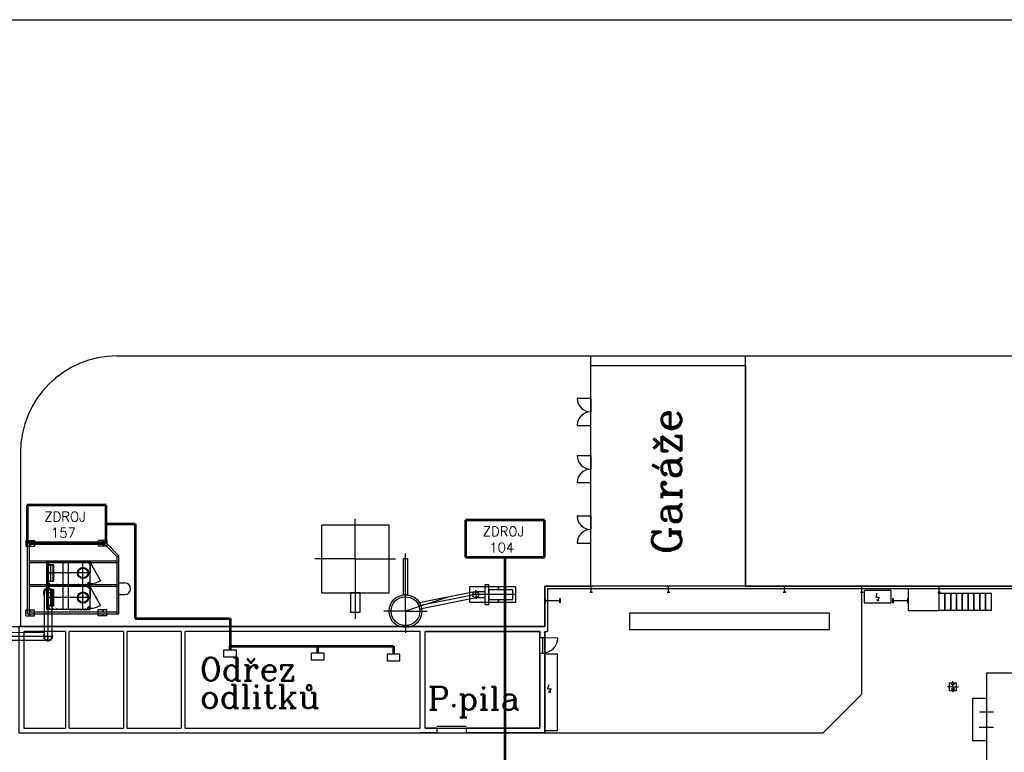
# Model space of a CAD drawing. Extents: x -1507204116 to 3732041488, y -170180604 to 62810664.
# Tile 46 of 54: x 88022 to 138955, y 32517 to 70407. Entities that reach past the tile are written whole.
import ezdxf

# ---------------------------------------------------------------- set-up
doc = ezdxf.new("R2010")
doc.units = 0
doc.header["$LTSCALE"] = 1000
doc.header["$MEASUREMENT"] = 0
for name, pattern in [('CSN_CERCHOVANA', [10.7, 5, -2.5, 0.7, -2.5]), ('GEN3', [6.25, 5, -1.25]), ('GEN7', [15, 10, -2.5, 0, -2.5]), ('GEN7A', [7.5, 5, -1.25, 0, -1.25])]:
    doc.linetypes.add(name, pattern=pattern)
doc.layers.get('0').update_dxf_attribs({"linetype": 'CONTINUOUS'})
for name, color, linetype in [('3', 6, 'GEN3'), ('7', 8, 'GEN7'), ('_-0', 7, 'CONTINUOUS'), ('_-7A', 4, 'GEN7A'), ('_ZAŘÍZENÍ', 7, 'CONTINUOUS'), ('Kota', 2, 'CONTINUOUS'), ('OSY', 6, 'CSN_CERCHOVANA'), ('SCALA', 140, 'CONTINUOUS'), ('T_POP_V', 6, 'CONTINUOUS'), ('TENKA', 7, 'CONTINUOUS'), ('TENKÁ', 5, 'CONTINUOUS')]:
    doc.layers.add(name, color=color, linetype=linetype)
doc.layers.add('KONSTRUKCE', color=3, linetype='CONTINUOUS', lineweight=35)
doc.styles.add('ROMANC', font='romanc')
doc.styles.get("Standard").update_dxf_attribs({"font": 'ROMANS.shx', "height": 10})

# ---------------------------------------------------------------- blocks, each defined once
blk = doc.blocks.new('GENDIN-1026-0EJH7R7-0305')
at = {"layer": '_-0'}
for p, q in [((0, 120), (55, 120)), ((0, 0), (0, 120)), ((55, 0), (0, 0)), ((7, 101.051246), (7, 18.948754)), ((50.858853, 112.868708), (15.282293, 110.022583)), ((15.282293, 9.977417), (50.858853, 7.131292)), ((55, 120), (55, 117.354377)), ((55, 2.645623), (55, 0))]:
    blk.add_line(p, q, dxfattribs=at)
for centre, radius, start, end in [((16, 101.051246), 9, 94.573921, 180), ((16, 18.948754), 9, 180, 265.426079), ((50.5, 117.354377), 4.5, 274.573913, 0), ((50.5, 2.645623), 4.5, 0, 85.426087)]:
    blk.add_arc(centre, radius, start, end, dxfattribs=at)
at = {"layer": '_-0', "flags": 9}
blk.add_attdef('POWER_DIM', (0, 0), '', height=3.5, dxfattribs=at)
blk = doc.blocks.new('sroub_M8_pudr')
blk.add_lwpolyline([(-6, 4), (-6, -4), (0, -8), (6, -4), (6, 4), (0, 8)], close=True)
blk.add_circle((0, 0), 6.5)
at = {"layer": '7'}
for p, q in [((-8, 0), (8, 0)), ((0, 8), (0, -8))]:
    blk.add_line(p, q, dxfattribs=at)

msp = doc.modelspace()

# ---------------------------------------------------------------- linework, layer by layer
at = {"color": 0, "lineweight": -2}
for p, q in [((89426, 39907), (89429, 42403)), ((89429, 42400), (89426, 42400)), ((89429, 42403), (91658, 42407)), ((89429, 42403), (89429, 42400)), ((89436, 42381), (89436, 42269)), ((89553, 42393), (89448, 42393)), ((89455, 42259), (89560, 42342)), ((89464, 42366), (89470, 42376)), ((89530, 42330), (89464, 42366)), ((89470, 42376), (89536, 42341)), ((89536, 42341), (89530, 42330)), ((89565, 42351), (89565, 42381)), ((90655, 42403), (90216, 42403)), ((90258, 42403), (90258, 41181)), ((90655, 42403), (91657, 42403)), ((91521, 42351), (91521, 42381)), ((91631, 42259), (91526, 42342)), ((91533, 42393), (91638, 42393)), ((91616, 42376), (91550, 42341)), ((91550, 42341), (91556, 42330)), ((91556, 42330), (91622, 42366)), ((91622, 42366), (91616, 42376)), ((91650, 42381), (91650, 42269)), ((91657, 42403), (91657, 42400)), ((91657, 42400), (91660, 42400)), ((91658, 42407), (91658, 42401)), ((91658, 42407), (91658, 39905)), ((91658, 42401), (91664, 42401)), ((91660, 42400), (91660, 41792)), ((89461, 42216), (89461, 41368)), ((89461, 42191), (89775, 42191)), ((89469, 42224), (89767, 42224)), ((89494, 42191), (89494, 41393)), ((89742, 42191), (89742, 41393)), ((89775, 42216), (89775, 41368)), ((91660, 41184), (91660, 41792)), ((89436, 41203), (89436, 41316)), ((89448, 41325), (89440, 41320)), ((89440, 41320), (89440, 41311)), ((89440, 41311), (89448, 41306)), ((89456, 41320), (89448, 41325)), ((89448, 41306), (89456, 41311)), ((89455, 41325), (89560, 41242)), ((89456, 41311), (89456, 41320)), ((89461, 41393), (89775, 41393)), ((89469, 41360), (89767, 41360)), ((91631, 41325), (91526, 41242)), ((91650, 41203), (91650, 41316)), ((89426, 39907), (89429, 41131)), ((89429, 41128), (89426, 41128)), ((89429, 41131), (89429, 41128)), ((89436, 41109), (89436, 40996)), ((89448, 41212), (89440, 41208)), ((89440, 41208), (89440, 41199)), ((89440, 41199), (89448, 41194)), ((89456, 41208), (89448, 41212)), ((89448, 41194), (89456, 41199)), ((89553, 41191), (89448, 41191)), ((89553, 41121), (89448, 41121)), ((89455, 40987), (89560, 41069)), ((89456, 41199), (89456, 41208)), ((89461, 40944), (89461, 40096)), ((89461, 40919), (89775, 40919)), ((89530, 41254), (89464, 41219)), ((89464, 41219), (89470, 41208)), ((89464, 41093), (89470, 41104)), ((89530, 41057), (89464, 41093)), ((89469, 40952), (89767, 40952)), ((89470, 41208), (89536, 41244)), ((89470, 41104), (89536, 41068)), ((89494, 40919), (89494, 40121)), ((89536, 41244), (89530, 41254)), ((89536, 41068), (89530, 41057)), ((89553, 41212), (89545, 41208)), ((89545, 41208), (89545, 41199)), ((89545, 41199), (89553, 41194)), ((89561, 41208), (89553, 41212)), ((89553, 41194), (89561, 41199)), ((89561, 41199), (89561, 41208)), ((89565, 41233), (89565, 41203)), ((89565, 41079), (89565, 41109)), ((89742, 40919), (89742, 40121)), ((89775, 40944), (89775, 40096)), ((90655, 41181), (90216, 41181)), ((90655, 41131), (90216, 41131)), ((90258, 41131), (90258, 39927)), ((90655, 41181), (91657, 41181)), ((90655, 41131), (91657, 41131)), ((91521, 41233), (91521, 41203)), ((91521, 41079), (91521, 41109)), ((91631, 40987), (91526, 41069)), ((91533, 41191), (91638, 41191)), ((91533, 41121), (91638, 41121)), ((91550, 41244), (91556, 41254)), ((91616, 41208), (91550, 41244)), ((91616, 41104), (91550, 41068)), ((91550, 41068), (91556, 41057)), ((91556, 41254), (91622, 41219)), ((91556, 41057), (91622, 41093)), ((91622, 41219), (91616, 41208)), ((91622, 41093), (91616, 41104)), ((91650, 41109), (91650, 40996)), ((91657, 41181), (91657, 41184)), ((91657, 41184), (91660, 41184)), ((91657, 41131), (91657, 41128)), ((91657, 41128), (91660, 41128)), ((91658, 41177), (91658, 41183)), ((91658, 41183), (91664, 41183)), ((91658, 41135), (91658, 41129)), ((91658, 41129), (91664, 41129)), ((91660, 41128), (91660, 40520)), ((91660, 39912), (91660, 40520)), ((91658, 39905), (89426, 39907)), ((89436, 39931), (89436, 40043)), ((89448, 40052), (89440, 40048)), ((89440, 40048), (89440, 40038)), ((89440, 40038), (89448, 40034)), ((89448, 39940), (89440, 39935)), ((89440, 39935), (89440, 39926)), ((89440, 39926), (89448, 39921)), ((89456, 40048), (89448, 40052)), ((89448, 40034), (89456, 40038)), ((89456, 39935), (89448, 39940)), ((89448, 39921), (89456, 39926)), ((89553, 39919), (89448, 39919)), ((89455, 40052), (89560, 39970)), ((89456, 40038), (89456, 40048)), ((89456, 39926), (89456, 39935)), ((89461, 40121), (89775, 40121)), ((89530, 39982), (89464, 39946)), ((89464, 39946), (89470, 39935)), ((89469, 40088), (89767, 40088)), ((89470, 39935), (89536, 39971)), ((89536, 39971), (89530, 39982)), ((89553, 39940), (89545, 39935)), ((89545, 39935), (89545, 39926)), ((89545, 39926), (89553, 39921)), ((89561, 39935), (89553, 39940)), ((89553, 39921), (89561, 39926)), ((89561, 39926), (89561, 39935)), ((89565, 39960), (89565, 39931)), ((90655, 39909), (90216, 39909)), ((90655, 39909), (91657, 39909)), ((91521, 39960), (91521, 39931)), ((91631, 40052), (91526, 39970)), ((91533, 39919), (91638, 39919)), ((91550, 39971), (91556, 39982)), ((91616, 39935), (91550, 39971)), ((91556, 39982), (91622, 39946)), ((91622, 39946), (91616, 39935)), ((91650, 39931), (91650, 40043)), ((91657, 39912), (91660, 39912)), ((91657, 39909), (91657, 39912)), ((91658, 39911), (91664, 39911)), ((91658, 39905), (91658, 39911))]:
    msp.add_line(p, q, dxfattribs=at)
for points in [[(90570, 42403), (89429, 42403), (89429, 42400), (89426, 42400), (89426, 41792)], [(90570, 42403), (91657, 42403), (91657, 42400), (91660, 42400), (91660, 41792)], [(90655, 42403), (91657, 42403), (91657, 42400), (91660, 42400), (91660, 41792)], [(90570, 41181), (89429, 41181), (89429, 41184), (89426, 41184), (89426, 41792)], [(90570, 41181), (91657, 41181), (91657, 41184), (91660, 41184), (91660, 41792)], [(90655, 41181), (91657, 41181), (91657, 41184), (91660, 41184), (91660, 41792)], [(90570, 41131), (89429, 41131), (89429, 41128), (89426, 41128), (89426, 40520)], [(90570, 41131), (91657, 41131), (91657, 41128), (91660, 41128), (91660, 40520)], [(90655, 41131), (91657, 41131), (91657, 41128), (91660, 41128), (91660, 40520)], [(90570, 39909), (89429, 39909), (89429, 39912), (89426, 39912), (89426, 40520)], [(90570, 39909), (91657, 39909), (91657, 39912), (91660, 39912), (91660, 40520)], [(90655, 39909), (91657, 39909), (91657, 39912), (91660, 39912), (91660, 40520)]]:
    msp.add_lwpolyline(points, dxfattribs=at)
for points in [[(89456, 42386), (89456, 42377), (89448, 42372), (89440, 42377), (89440, 42386), (89448, 42390)], [(89456, 42273), (89456, 42264), (89448, 42259), (89440, 42264), (89440, 42273), (89448, 42278)], [(89561, 42386), (89561, 42377), (89553, 42372), (89545, 42377), (89545, 42386), (89553, 42390)], [(91525, 42386), (91525, 42377), (91533, 42372), (91541, 42377), (91541, 42386), (91533, 42390)], [(91630, 42386), (91630, 42377), (91638, 42372), (91646, 42377), (91646, 42386), (91638, 42390)], [(91630, 42273), (91630, 42264), (91638, 42259), (91646, 42264), (91646, 42273), (91638, 42278)], [(91630, 41311), (91630, 41320), (91638, 41325), (91646, 41320), (91646, 41311), (91638, 41306)], [(89456, 41113), (89456, 41104), (89448, 41099), (89440, 41104), (89440, 41113), (89448, 41118)], [(89456, 41001), (89456, 40991), (89448, 40987), (89440, 40991), (89440, 41001), (89448, 41005)], [(89561, 41113), (89561, 41104), (89553, 41099), (89545, 41104), (89545, 41113), (89553, 41118)], [(91525, 41199), (91525, 41208), (91533, 41212), (91541, 41208), (91541, 41199), (91533, 41194)], [(91525, 41113), (91525, 41104), (91533, 41099), (91541, 41104), (91541, 41113), (91533, 41118)], [(91630, 41199), (91630, 41208), (91638, 41212), (91646, 41208), (91646, 41199), (91638, 41194)], [(91630, 41113), (91630, 41104), (91638, 41099), (91646, 41104), (91646, 41113), (91638, 41118)], [(91630, 41001), (91630, 40991), (91638, 40987), (91646, 40991), (91646, 41001), (91638, 41005)], [(91525, 39926), (91525, 39935), (91533, 39940), (91541, 39935), (91541, 39926), (91533, 39921)], [(91630, 40038), (91630, 40048), (91638, 40052), (91646, 40048), (91646, 40038), (91638, 40034)], [(91630, 39926), (91630, 39935), (91638, 39940), (91646, 39935), (91646, 39926), (91638, 39921)]]:
    msp.add_lwpolyline(points, close=True, dxfattribs=at)
for centre, radius in [((89448, 42381), 8), ((89448, 42269), 8), ((89448, 42381), 5), ((89448, 42381), 5), ((89548, 42381), 5), ((89553, 42381), 8), ((89748, 42381), 5.5), ((89748, 42381), 5), ((89940, 42381), 5.5), ((89940, 42381), 5), ((90150, 42381), 5), ((90445, 42381), 5), ((90445, 42381), 5), ((90655, 42381), 5), ((90865, 42381), 5), ((91075, 42381), 5), ((91285, 42381), 5), ((91428, 42381), 5.5), ((91428, 42381), 6), ((91428, 42381), 5), ((91533, 42381), 10), ((91533, 42381), 8), ((91533, 42381), 5), ((91638, 42381), 10), ((91638, 42269), 10), ((91638, 42381), 8), ((91638, 42269), 8), ((91638, 42381), 5), ((89476, 42209), 6), ((89476, 42092), 6), ((89476, 41972), 6), ((89476, 41852), 6), ((89618, 42209), 6), ((89760, 42209), 6), ((89760, 42092), 6), ((89760, 41972), 6), ((89760, 41852), 6), ((91296, 41792), 290), ((91024, 41792), 6), ((91045, 41896), 6), ((91296, 41792), 250), ((91104, 41985), 6), ((91192, 42044), 6), ((91296, 42065), 6), ((91401, 42044), 6), ((91489, 41985), 6), ((91548, 41896), 6), ((91569, 41792), 6), ((91638, 42269), 5), ((89448, 41316), 10), ((89448, 41316), 8), ((89476, 41732), 6), ((89476, 41612), 6), ((89476, 41492), 6), ((89476, 41375), 6), ((89618, 41375), 6), ((89760, 41732), 6), ((89760, 41612), 6), ((89760, 41492), 6), ((89760, 41375), 6), ((91045, 41688), 6), ((91104, 41599), 6), ((91192, 41540), 6), ((91296, 41520), 6), ((91401, 41540), 6), ((91489, 41599), 6), ((91548, 41688), 6), ((91638, 41316), 10), ((91638, 41316), 8), ((91638, 41316), 5), ((89448, 41203), 10), ((89448, 41203), 8), ((89448, 41109), 8), ((89448, 40996), 8), ((89448, 41203), 5), ((89448, 41203), 5), ((89448, 41109), 5), ((89448, 41109), 5), ((89476, 40937), 6), ((89476, 40820), 6), ((89553, 41203), 10), ((89548, 41203), 5), ((89548, 41109), 5), ((89553, 41203), 8), ((89553, 41109), 8), ((89618, 40937), 6), ((89748, 41203), 5.5), ((89748, 41109), 5.5), ((89748, 41203), 5), ((89748, 41109), 5), ((89760, 40937), 6), ((89760, 40820), 6), ((89940, 41203), 5.5), ((89940, 41109), 5.5), ((89940, 41203), 5), ((89940, 41109), 5), ((90150, 41203), 5), ((90150, 41109), 5), ((90445, 41203), 5), ((90445, 41203), 5), ((90445, 41109), 5), ((90445, 41109), 5), ((90655, 41203), 5), ((90655, 41109), 5), ((90865, 41203), 5), ((90865, 41109), 5), ((91296, 40520), 290), ((91296, 40520), 250), ((91075, 41203), 8), ((91075, 41109), 5), ((91192, 40771), 6), ((91285, 41203), 8), ((91285, 41109), 5), ((91296, 40792), 6), ((91401, 40771), 6), ((91428, 41203), 8), ((91428, 41203), 6), ((91428, 41109), 6), ((91428, 41109), 5.5), ((91428, 41109), 5), ((91533, 41203), 10), ((91533, 41109), 10), ((91533, 41203), 8), ((91533, 41109), 8), ((91533, 41203), 5), ((91533, 41109), 5), ((91638, 41203), 10), ((91638, 41109), 10), ((91638, 40996), 10), ((91638, 41203), 8), ((91638, 41109), 8), ((91638, 40996), 8), ((91638, 41203), 5), ((91638, 41203), 5), ((91638, 41109), 5), ((91638, 40996), 5), ((89476, 40700), 6), ((89476, 40580), 6), ((89476, 40460), 6), ((89476, 40340), 6), ((89760, 40700), 6), ((89760, 40580), 6), ((89760, 40460), 6), ((89760, 40340), 6), ((91024, 40520), 6), ((91045, 40624), 6), ((91045, 40415), 6), ((91104, 40712), 6), ((91104, 40327), 6), ((91192, 40268), 6), ((91296, 40247), 6), ((91401, 40268), 6), ((91489, 40712), 6), ((91489, 40327), 6), ((91548, 40624), 6), ((91548, 40415), 6), ((91569, 40520), 6), ((89448, 40043), 10), ((89448, 39931), 10), ((89448, 40043), 8), ((89448, 39931), 8), ((89448, 39931), 5), ((89448, 39931), 5), ((89476, 40220), 6), ((89476, 40103), 6), ((89553, 39931), 10), ((89548, 39931), 5), ((89553, 39931), 8), ((89618, 40103), 6), ((89748, 39931), 5.5), ((89748, 39931), 5), ((89760, 40220), 6), ((89760, 40103), 6), ((89940, 39931), 5.5), ((89940, 39931), 5), ((90150, 39931), 5), ((90445, 39931), 5), ((90445, 39931), 5), ((90655, 39931), 5), ((90865, 39931), 5), ((91075, 39931), 8), ((91285, 39931), 8), ((91428, 39931), 8), ((91428, 39931), 6), ((91533, 39931), 10), ((91533, 39931), 8), ((91533, 39931), 5), ((91638, 40043), 10), ((91638, 39931), 10), ((91638, 40043), 8), ((91638, 39931), 8), ((91638, 40043), 5), ((91638, 39931), 5), ((91638, 39931), 5)]:
    msp.add_circle(centre, radius, dxfattribs=at)
for centre, radius, start, end in [((89448, 42381), 12, 90, 180), ((89553, 42381), 12, 0, 90), ((89553, 42351), 12, 308.1926, 0), ((91533, 42381), 12, 90, 180), ((91533, 42351), 12, 180, 231.8074), ((91638, 42381), 12, 0, 90), ((89448, 42269), 12, 180, 308.1926), ((89469, 42216), 8, 90, 180), ((89767, 42216), 8, 0, 90), ((91638, 42269), 12, 231.8074, 0), ((89448, 41316), 12, 51.8074, 180), ((89469, 41368), 8, 180, 270), ((89767, 41368), 8, 270, 0), ((91638, 41316), 12, 0, 128.1926), ((89448, 41203), 12, 180, 270), ((89448, 41109), 12, 90, 180), ((89448, 40996), 12, 180, 308.1926), ((89469, 40944), 8, 90, 180), ((89553, 41203), 12, 270, 0), ((89553, 41109), 12, 0, 90), ((89553, 41233), 12, 0, 51.8074), ((89553, 41079), 12, 308.1926, 0), ((89767, 40944), 8, 0, 90), ((91533, 41233), 12, 128.1926, 180), ((91533, 41203), 12, 180, 270), ((91533, 41109), 12, 90, 180), ((91533, 41079), 12, 180, 231.8074), ((91638, 40996), 12, 231.8074, 0), ((91638, 41203), 12, 270, 0), ((91638, 41109), 12, 0, 90), ((89448, 40043), 12, 51.8074, 180), ((89448, 39931), 12, 180, 270), ((89469, 40096), 8, 180, 270), ((89553, 39931), 12, 270, 0), ((89553, 39960), 12, 0, 51.8074), ((89767, 40096), 8, 270, 0), ((91533, 39960), 12, 128.1926, 180), ((91533, 39931), 12, 180, 270), ((91638, 40043), 12, 0, 128.1926), ((91638, 39931), 12, 270, 0)]:
    msp.add_arc(centre, radius, start, end, dxfattribs=at)
at = {"layer": '3', "color": 0, "lineweight": -2}
for centre in [(89449, 42269), (89449, 42002), (89449, 41792), (89449, 41582), (89449, 41316), (89449, 40996), (89449, 40730), (89449, 40520), (89449, 40310), (89449, 40043)]:
    msp.add_circle(centre, 5, dxfattribs=at)
at = {"layer": '7', "color": 0, "lineweight": -2, "ltscale": 10}
for p, q in [((88515, 43437), (88553, 43437)), ((88533, 43413), (88533, 43449)), ((92352, 43437), (92313, 43437)), ((92333, 43413), (92333, 43449)), ((88515, 43217), (88553, 43217)), ((88533, 43193), (88533, 43229)), ((92352, 43217), (92313, 43217)), ((92333, 43193), (92333, 43229)), ((90543, 41181), (90543, 42403)), ((91296, 41181), (91296, 42403)), ((91649, 41792), (89426, 41792)), ((89618, 42224), (89618, 41360)), ((89618, 40952), (89618, 40088)), ((90543, 39909), (90543, 41131)), ((91296, 39909), (91296, 41131)), ((91649, 40520), (89426, 40520)), ((88515, 39837), (88553, 39837)), ((88533, 39861), (88533, 39825)), ((92352, 39837), (92313, 39837)), ((92333, 39861), (92333, 39825)), ((88515, 39617), (88553, 39617)), ((88533, 39641), (88533, 39605)), ((92352, 39617), (92313, 39617)), ((92333, 39641), (92333, 39605))]:
    msp.add_line(p, q, dxfattribs=at)
at = {"layer": '7', "color": 0, "lineweight": -2}
for p, q in [((89438, 42381), (89458, 42381)), ((89438, 42381), (89458, 42381)), ((89458, 42381), (89439, 42381)), ((89448, 42392), (89448, 42370)), ((89448, 42391), (89448, 42371)), ((89448, 42391), (89448, 42371)), ((89448, 42279), (89448, 42258)), ((89449, 42279), (89449, 42259)), ((89449, 42261), (89449, 42276)), ((89538, 42381), (89558, 42381)), ((89563, 42381), (89544, 42381)), ((89548, 42391), (89548, 42371)), ((89553, 42392), (89553, 42370)), ((89758, 42381), (89736, 42381)), ((89738, 42381), (89758, 42381)), ((89748, 42393), (89748, 42371)), ((89748, 42391), (89748, 42371)), ((89930, 42381), (89950, 42381)), ((89952, 42381), (89930, 42381)), ((89940, 42393), (89940, 42371)), ((89940, 42391), (89940, 42371)), ((90140, 42381), (90160, 42381)), ((90150, 42391), (90150, 42371)), ((90435, 42381), (90455, 42381)), ((90435, 42381), (90455, 42381)), ((90445, 42391), (90445, 42371)), ((90445, 42391), (90445, 42371)), ((90645, 42381), (90665, 42381)), ((90655, 42391), (90655, 42371)), ((90855, 42381), (90875, 42381)), ((90865, 42391), (90865, 42371)), ((91065, 42381), (91085, 42381)), ((91075, 42391), (91075, 42371)), ((91275, 42381), (91295, 42381)), ((91285, 42391), (91285, 42371)), ((91418, 42381), (91440, 42381)), ((91418, 42381), (91438, 42381)), ((91418, 42381), (91438, 42381)), ((91428, 42393), (91428, 42371)), ((91428, 42391), (91428, 42371)), ((91428, 42391), (91428, 42371)), ((91523, 42381), (91543, 42381)), ((91523, 42381), (91542, 42381)), ((91533, 42392), (91533, 42370)), ((91533, 42391), (91533, 42371)), ((91583, 42358), (91589, 42348)), ((91628, 42381), (91648, 42381)), ((91628, 42381), (91647, 42381)), ((91638, 42392), (91638, 42370)), ((91638, 42391), (91638, 42371)), ((91638, 42279), (91638, 42259)), ((91638, 42279), (91638, 42258)), ((89437, 41792), (89813, 41792)), ((89459, 42269), (89439, 42269)), ((89458, 42269), (89439, 42269)), ((89459, 42002), (89439, 42002)), ((89459, 41792), (89439, 41792)), ((89459, 41792), (89439, 41792)), ((89457, 42269), (89441, 42269)), ((89457, 42002), (89441, 42002)), ((89457, 41792), (89441, 41792)), ((89449, 42012), (89449, 41992)), ((89449, 41994), (89449, 42010)), ((89449, 41782), (89449, 41802)), ((89449, 41802), (89449, 41782)), ((89449, 41800), (89449, 41784)), ((89466, 42209), (89486, 42209)), ((89466, 42092), (89486, 42092)), ((89466, 41972), (89486, 41972)), ((89466, 41852), (89486, 41852)), ((89476, 42219), (89476, 42199)), ((89476, 42102), (89476, 42082)), ((89476, 41982), (89476, 41962)), ((89476, 41862), (89476, 41842)), ((89608, 42209), (89628, 42209)), ((89618, 42219), (89618, 42199)), ((89770, 42209), (89750, 42209)), ((89770, 42092), (89750, 42092)), ((89770, 41972), (89750, 41972)), ((89770, 41852), (89750, 41852)), ((89760, 42219), (89760, 42199)), ((89760, 42102), (89760, 42082)), ((89760, 41982), (89760, 41962)), ((89760, 41862), (89760, 41842)), ((91628, 42269), (91648, 42269)), ((91628, 42269), (91647, 42269)), ((89459, 41582), (89439, 41582)), ((89459, 41316), (89439, 41316)), ((89458, 41316), (89439, 41316)), ((89457, 41582), (89441, 41582)), ((89457, 41316), (89441, 41316)), ((89448, 41305), (89448, 41326)), ((89449, 41572), (89449, 41592)), ((89449, 41590), (89449, 41574)), ((89449, 41306), (89449, 41326)), ((89449, 41323), (89449, 41308)), ((89466, 41732), (89486, 41732)), ((89466, 41612), (89486, 41612)), ((89466, 41492), (89486, 41492)), ((89466, 41375), (89486, 41375)), ((89476, 41722), (89476, 41742)), ((89476, 41602), (89476, 41622)), ((89476, 41482), (89476, 41502)), ((89476, 41365), (89476, 41385)), ((89608, 41375), (89628, 41375)), ((89618, 41365), (89618, 41385)), ((89770, 41732), (89750, 41732)), ((89770, 41612), (89750, 41612)), ((89770, 41492), (89750, 41492)), ((89770, 41375), (89750, 41375)), ((89760, 41722), (89760, 41742)), ((89760, 41602), (89760, 41622)), ((89760, 41482), (89760, 41502)), ((89760, 41365), (89760, 41385)), ((91628, 41316), (91648, 41316)), ((91628, 41316), (91647, 41316)), ((91638, 41306), (91638, 41326)), ((91638, 41305), (91638, 41326)), ((89438, 41203), (89458, 41203)), ((89438, 41203), (89458, 41203)), ((89438, 41109), (89458, 41109)), ((89438, 41109), (89458, 41109)), ((89458, 41203), (89439, 41203)), ((89458, 41109), (89439, 41109)), ((89458, 40996), (89439, 40996)), ((89459, 40996), (89439, 40996)), ((89457, 40996), (89441, 40996)), ((89448, 41193), (89448, 41214)), ((89448, 41193), (89448, 41213)), ((89448, 41193), (89448, 41213)), ((89448, 41119), (89448, 41098)), ((89448, 41119), (89448, 41099)), ((89448, 41119), (89448, 41099)), ((89448, 41006), (89448, 40985)), ((89449, 41006), (89449, 40986)), ((89449, 40988), (89449, 41004)), ((89466, 40937), (89486, 40937)), ((89466, 40820), (89486, 40820)), ((89476, 40947), (89476, 40927)), ((89476, 40830), (89476, 40810)), ((89503, 41226), (89497, 41236)), ((89538, 41203), (89558, 41203)), ((89538, 41109), (89558, 41109)), ((89563, 41203), (89544, 41203)), ((89563, 41109), (89544, 41109)), ((89548, 41193), (89548, 41213)), ((89548, 41119), (89548, 41099)), ((89553, 41193), (89553, 41214)), ((89553, 41119), (89553, 41098)), ((89608, 40937), (89628, 40937)), ((89618, 40947), (89618, 40927)), ((89758, 41203), (89736, 41203)), ((89758, 41109), (89736, 41109)), ((89738, 41203), (89758, 41203)), ((89738, 41109), (89758, 41109)), ((89748, 41193), (89748, 41213)), ((89748, 41191), (89748, 41213)), ((89748, 41121), (89748, 41099)), ((89748, 41119), (89748, 41099)), ((89770, 40937), (89750, 40937)), ((89770, 40820), (89750, 40820)), ((89760, 40947), (89760, 40927)), ((89760, 40830), (89760, 40810)), ((89930, 41203), (89950, 41203)), ((89952, 41203), (89930, 41203)), ((89952, 41109), (89930, 41109)), ((89930, 41109), (89950, 41109)), ((89940, 41193), (89940, 41213)), ((89940, 41191), (89940, 41213)), ((89940, 41121), (89940, 41099)), ((89940, 41119), (89940, 41099)), ((90140, 41203), (90160, 41203)), ((90140, 41109), (90160, 41109)), ((90150, 41193), (90150, 41213)), ((90150, 41119), (90150, 41099)), ((90435, 41203), (90455, 41203)), ((90435, 41203), (90455, 41203)), ((90435, 41109), (90455, 41109)), ((90435, 41109), (90455, 41109)), ((90445, 41193), (90445, 41213)), ((90445, 41193), (90445, 41213)), ((90445, 41119), (90445, 41099)), ((90445, 41119), (90445, 41099)), ((90645, 41203), (90665, 41203)), ((90645, 41109), (90665, 41109)), ((90655, 41193), (90655, 41213)), ((90655, 41119), (90655, 41099)), ((90855, 41203), (90875, 41203)), ((90855, 41109), (90875, 41109)), ((90865, 41193), (90865, 41213)), ((90865, 41119), (90865, 41099)), ((91065, 41109), (91085, 41109)), ((91075, 41193), (91075, 41213)), ((91075, 41119), (91075, 41099)), ((91275, 41109), (91295, 41109)), ((91278, 41199), (91278, 41187)), ((91285, 41119), (91285, 41099)), ((91418, 41203), (91438, 41203)), ((91418, 41109), (91438, 41109)), ((91418, 41109), (91438, 41109)), ((91418, 41109), (91440, 41109)), ((91428, 41193), (91428, 41213)), ((91428, 41121), (91428, 41099)), ((91428, 41119), (91428, 41099)), ((91428, 41119), (91428, 41099)), ((91523, 41203), (91543, 41203)), ((91523, 41203), (91542, 41203)), ((91523, 41109), (91542, 41109)), ((91523, 41109), (91543, 41109)), ((91533, 41193), (91533, 41214)), ((91533, 41193), (91533, 41213)), ((91533, 41119), (91533, 41098)), ((91533, 41119), (91533, 41099)), ((91583, 41226), (91589, 41236)), ((91583, 41086), (91589, 41075)), ((91628, 41203), (91648, 41203)), ((91628, 41203), (91648, 41203)), ((91628, 41203), (91647, 41203)), ((91628, 41109), (91647, 41109)), ((91628, 41109), (91648, 41109)), ((91628, 40996), (91647, 40996)), ((91628, 40996), (91648, 40996)), ((91638, 41193), (91638, 41214)), ((91638, 41193), (91638, 41213)), ((91638, 41193), (91638, 41213)), ((91638, 41119), (91638, 41098)), ((91638, 41119), (91638, 41099)), ((91638, 41006), (91638, 40985)), ((91638, 41006), (91638, 40986)), ((89437, 40520), (89813, 40520)), ((89459, 40730), (89439, 40730)), ((89459, 40520), (89439, 40520)), ((89459, 40520), (89439, 40520)), ((89459, 40310), (89439, 40310)), ((89457, 40730), (89441, 40730)), ((89457, 40520), (89441, 40520)), ((89457, 40310), (89441, 40310)), ((89449, 40740), (89449, 40720)), ((89449, 40722), (89449, 40737)), ((89449, 40530), (89449, 40510)), ((89449, 40510), (89449, 40530)), ((89449, 40527), (89449, 40512)), ((89449, 40300), (89449, 40320)), ((89449, 40317), (89449, 40302)), ((89466, 40700), (89486, 40700)), ((89466, 40580), (89486, 40580)), ((89466, 40460), (89486, 40460)), ((89466, 40340), (89486, 40340)), ((89476, 40710), (89476, 40690)), ((89476, 40590), (89476, 40570)), ((89476, 40450), (89476, 40470)), ((89476, 40330), (89476, 40350)), ((89770, 40700), (89750, 40700)), ((89770, 40580), (89750, 40580)), ((89770, 40460), (89750, 40460)), ((89770, 40340), (89750, 40340)), ((89760, 40710), (89760, 40690)), ((89760, 40590), (89760, 40570)), ((89760, 40450), (89760, 40470)), ((89760, 40330), (89760, 40350)), ((89438, 39931), (89458, 39931)), ((89438, 39931), (89458, 39931)), ((89458, 40043), (89439, 40043)), ((89459, 40043), (89439, 40043)), ((89458, 39931), (89439, 39931)), ((89457, 40043), (89441, 40043)), ((89448, 40033), (89448, 40054)), ((89448, 39920), (89448, 39941)), ((89448, 39921), (89448, 39941)), ((89448, 39921), (89448, 39941)), ((89449, 40033), (89449, 40053)), ((89449, 40051), (89449, 40035)), ((89466, 40220), (89486, 40220)), ((89466, 40103), (89486, 40103)), ((89476, 40210), (89476, 40230)), ((89476, 40093), (89476, 40113)), ((89503, 39953), (89497, 39964)), ((89538, 39931), (89558, 39931)), ((89563, 39931), (89544, 39931)), ((89548, 39921), (89548, 39941)), ((89553, 39920), (89553, 39941)), ((89608, 40103), (89628, 40103)), ((89618, 40093), (89618, 40113)), ((89758, 39931), (89736, 39931)), ((89738, 39931), (89758, 39931)), ((89748, 39919), (89748, 39941)), ((89748, 39921), (89748, 39941)), ((89770, 40220), (89750, 40220)), ((89770, 40103), (89750, 40103)), ((89760, 40210), (89760, 40230)), ((89760, 40093), (89760, 40113)), ((89952, 39931), (89930, 39931)), ((89930, 39931), (89950, 39931)), ((89940, 39919), (89940, 39941)), ((89940, 39921), (89940, 39941)), ((90140, 39931), (90160, 39931)), ((90150, 39921), (90150, 39941)), ((90435, 39931), (90455, 39931)), ((90435, 39931), (90455, 39931)), ((90445, 39921), (90445, 39941)), ((90445, 39921), (90445, 39941)), ((90645, 39931), (90665, 39931)), ((90655, 39921), (90655, 39941)), ((90855, 39931), (90875, 39931)), ((90865, 39921), (90865, 39941)), ((91075, 39921), (91075, 39941)), ((91278, 39926), (91278, 39915)), ((91418, 39931), (91438, 39931)), ((91428, 39921), (91428, 39941)), ((91523, 39931), (91542, 39931)), ((91523, 39931), (91543, 39931)), ((91533, 39920), (91533, 39941)), ((91533, 39921), (91533, 39941)), ((91583, 39953), (91589, 39964)), ((91628, 40043), (91647, 40043)), ((91628, 40043), (91648, 40043)), ((91628, 39931), (91647, 39931)), ((91628, 39931), (91648, 39931)), ((91628, 39931), (91648, 39931)), ((91638, 40033), (91638, 40054)), ((91638, 40033), (91638, 40053)), ((91638, 39920), (91638, 39941)), ((91638, 39921), (91638, 39941)), ((91638, 39921), (91638, 39941))]:
    msp.add_line(p, q, dxfattribs=at)
at = {"layer": '_-0', "color": 0, "lineweight": -2}
for p, q in [((117515, 41117), (117515, 41111)), ((117652, 41117), (117515, 41117)), ((117515, 40777), (117515, 40783)), ((117652, 40777), (117515, 40777)), ((117521, 41103), (117567, 41096)), ((117521, 40791), (117567, 40798)), ((117577, 40810), (117577, 41084)), ((117589, 40810), (117589, 41084)), ((117645, 41103), (117599, 41096)), ((117645, 40791), (117599, 40798)), ((117652, 41117), (117652, 41111)), ((117652, 40777), (117652, 40783)), ((121515, 41117), (121515, 41111)), ((121652, 41117), (121515, 41117)), ((121515, 40777), (121515, 40783)), ((121652, 40777), (121515, 40777)), ((121521, 41103), (121567, 41096)), ((121521, 40791), (121567, 40798)), ((121577, 40810), (121577, 41084)), ((121589, 40810), (121589, 41084)), ((121645, 41103), (121599, 41096)), ((121645, 40791), (121599, 40798)), ((121652, 41117), (121652, 41111)), ((121652, 40777), (121652, 40783)), ((127515, 41117), (127515, 41111)), ((127652, 41117), (127515, 41117)), ((127515, 40777), (127515, 40783)), ((127652, 40777), (127515, 40777)), ((127521, 41103), (127567, 41096)), ((127521, 40791), (127567, 40798)), ((127577, 40810), (127577, 41084)), ((127589, 40810), (127589, 41084)), ((127645, 41103), (127599, 41096)), ((127645, 40791), (127599, 40798)), ((127652, 41117), (127652, 41111)), ((127652, 40777), (127652, 40783)), ((131515, 41117), (131515, 41111)), ((131652, 41117), (131515, 41117)), ((131515, 40777), (131515, 40783)), ((131652, 40777), (131515, 40777)), ((131521, 41103), (131567, 41096)), ((131521, 40791), (131567, 40798)), ((131577, 40810), (131577, 41084)), ((131589, 40810), (131589, 41084)), ((131645, 41103), (131599, 41096)), ((131645, 40791), (131599, 40798)), ((131652, 41117), (131652, 41111)), ((131652, 40777), (131652, 40783)), ((135515, 41117), (135515, 41111)), ((135652, 41117), (135515, 41117)), ((135515, 41117), (135515, 41111)), ((135515, 41117), (135652, 41117)), ((135515, 40777), (135515, 40783)), ((135515, 40777), (135515, 40783)), ((135652, 40777), (135515, 40777)), ((135515, 40777), (135652, 40777)), ((135521, 41103), (135567, 41096)), ((135521, 41103), (135567, 41096)), ((135521, 40791), (135567, 40798)), ((135521, 40791), (135567, 40798)), ((135577, 40810), (135577, 41084)), ((135577, 40810), (135577, 41084)), ((135589, 40810), (135589, 41084)), ((135589, 40810), (135589, 41084)), ((135645, 41103), (135599, 41096)), ((135645, 41103), (135599, 41096)), ((135645, 40791), (135599, 40798)), ((135645, 40791), (135599, 40798)), ((135652, 41117), (135652, 41111)), ((135652, 41117), (135652, 41111)), ((135652, 40777), (135652, 40783)), ((135652, 40777), (135652, 40783))]:
    msp.add_line(p, q, dxfattribs=at)
for centre, radius, start, end in [((117522, 41111), 7.3, 180, 260.6625), ((117522, 40783), 7.3, 99.3375, 180), ((117565, 41084), 12.2, 0, 80.6625), ((117565, 40810), 12.2, 279.3375, 0), ((117601, 41084), 12.2, 99.3375, 180), ((117601, 40810), 12.2, 180, 260.6625), ((117644, 41111), 7.3, 279.3375, 0), ((117644, 40783), 7.3, 0, 80.6625), ((121522, 41111), 7.3, 180, 260.6625), ((121522, 40783), 7.3, 99.3375, 180), ((121565, 41084), 12.2, 0, 80.6625), ((121565, 40810), 12.2, 279.3375, 0), ((121601, 41084), 12.2, 99.3375, 180), ((121601, 40810), 12.2, 180, 260.6625), ((121644, 41111), 7.3, 279.3375, 0), ((121644, 40783), 7.3, 0, 80.6625), ((127522, 41111), 7.3, 180, 260.6625), ((127522, 40783), 7.3, 99.3375, 180), ((127565, 41084), 12.2, 0, 80.6625), ((127565, 40810), 12.2, 279.3375, 0), ((127601, 41084), 12.2, 99.3375, 180), ((127601, 40810), 12.2, 180, 260.6625), ((127644, 41111), 7.3, 279.3375, 0), ((127644, 40783), 7.3, 0, 80.6625), ((131522, 41111), 7.3, 180, 260.6625), ((131522, 40783), 7.3, 99.3375, 180), ((131565, 41084), 12.2, 0, 80.6625), ((131565, 40810), 12.2, 279.3375, 0), ((131601, 41084), 12.2, 99.3375, 180), ((131601, 40810), 12.2, 180, 260.6625), ((131644, 41111), 7.3, 279.3375, 0), ((131644, 40783), 7.3, 0, 80.6625), ((135522, 41111), 7.3, 180, 260.6625), ((135522, 41111), 7.3, 180, 260.6625), ((135522, 40783), 7.3, 99.3375, 180), ((135522, 40783), 7.3, 99.3375, 180), ((135565, 41084), 12.2, 0, 80.6625), ((135565, 41084), 12.2, 360, 80.6625), ((135565, 40810), 12.2, 279.3375, 0), ((135565, 40810), 12.2, 279.3375, 360), ((135601, 41084), 12.2, 99.3375, 180), ((135601, 41084), 12.2, 99.3375, 180), ((135601, 40810), 12.2, 180, 260.6625), ((135601, 40810), 12.2, 180, 260.6625), ((135644, 41111), 7.3, 279.3375, 0), ((135644, 41111), 7.3, 279.3375, 0), ((135644, 40783), 7.3, 0, 80.6625), ((135644, 40783), 7.3, 0, 80.6625)]:
    msp.add_arc(centre, radius, start, end, dxfattribs=at)
at = {"layer": '_-7A', "color": 0, "lineweight": -2}
for p, q in [((117583, 40777), (117583, 41117)), ((121583, 40777), (121583, 41117)), ((127583, 40777), (127583, 41117)), ((131583, 40777), (131583, 41117)), ((135583, 40777), (135583, 41117))]:
    msp.add_line(p, q, dxfattribs=at)
at = {"layer": '_ZAŘÍZENÍ', "color": 0, "lineweight": -2}
for p, q in [((117560, 52517), (117560, 53017)), ((117560, 53017), (117560, 53017)), ((117560, 52517), (125560, 52517)), ((117560, 41117), (117560, 52517)), ((117560, 52517), (125560, 52517)), ((117560, 41117), (117560, 52517)), ((117560, 52517), (125560, 52517)), ((125560, 52517), (125560, 41117)), ((125560, 52517), (125560, 41117)), ((125560, 52517), (125560, 41117)), ((89483, 40767), (89382, 40767)), ((89382, 40767), (89747, 40767)), ((89483, 41031), (89483, 40503)), ((89483, 40767), (89483, 41031)), ((115183, 39017), (115183, 41117)), ((115183, 41117), (117652, 41117)), ((115183, 39017), (115183, 41117)), ((115183, 41117), (117515, 41117)), ((125560, 41117), (166883, 41117)), ((125560, 41117), (166883, 41117)), ((89483, 40527), (89483, 39067)), ((115183, 40471), (115202, 40471)), ((115183, 40361), (115183, 40471)), ((115183, 40251), (115183, 40361)), ((115202, 40251), (115183, 40251)), ((115202, 40471), (115202, 40391)), ((115202, 40331), (115202, 40251)), ((115226, 40367), (115940, 40367)), ((115940, 40355), (115226, 40355)), ((115964, 40391), (115964, 40471)), ((115964, 40471), (115983, 40471)), ((115964, 40251), (115964, 40331)), ((115983, 40251), (115964, 40251)), ((115983, 40471), (115983, 40251)), ((133183, 40471), (133202, 40471)), ((133183, 40361), (133183, 40471)), ((133183, 40251), (133183, 40361)), ((133202, 40251), (133183, 40251)), ((133202, 40471), (133202, 40391)), ((133202, 40331), (133202, 40251)), ((133226, 40367), (133940, 40367)), ((133940, 40355), (133226, 40355)), ((133983, 40483), (133964, 40483)), ((133964, 40483), (133964, 40403)), ((133964, 40391), (133964, 40471)), ((133964, 40471), (133983, 40471)), ((133964, 40343), (133964, 40263)), ((133964, 40251), (133964, 40331)), ((133964, 40263), (133983, 40263)), ((133983, 40251), (133964, 40251)), ((133983, 40263), (133983, 40483)), ((133983, 40471), (133983, 40251)), ((105379, 39017), (115183, 39017)), ((136298, 35908), (136298, 36195)), ((136298, 35908), (136010, 35908)), ((136298, 35908), (136298, 35620)), ((136298, 35908), (136586, 35908)), ((137672, 34617), (138396, 34617)), ((137661, 33817), (138396, 33817))]:
    msp.add_line(p, q, dxfattribs=at)
at = {"layer": '_ZAŘÍZENÍ', "color": 0, "linetype": 'Continuous', "lineweight": -2}
for p, q in [((116860, 50827), (117560, 50827)), ((117560, 50827), (117560, 50127)), ((117560, 49427), (117560, 50127)), ((116860, 49427), (117560, 49427)), ((116860, 47866), (117560, 47866)), ((117560, 47866), (117560, 47166)), ((117560, 46466), (117560, 47166)), ((116860, 46466), (117560, 46466)), ((116860, 44741), (117560, 44741)), ((117560, 44741), (117560, 44041)), ((117560, 43341), (117560, 44041)), ((116860, 43341), (117560, 43341))]:
    msp.add_line(p, q, dxfattribs=at).dxf.unprotected_set("ltscale", 0)
at = {"layer": '_ZAŘÍZENÍ', "color": 0}
for p, q in [((88060, 48017), (88060, 48017)), ((88060, 48017), (88060, 48017)), ((105379, 42517), (105379, 44599)), ((105379, 42517), (103297, 42517)), ((105379, 42517), (105379, 39415)), ((105379, 42517), (107462, 42517)), ((72560, 39017), (105379, 39017)), ((72560, 39017), (115183, 39017)), ((84560, 39017), (88060, 39017)), ((101360, 39017), (88060, 39017)), ((101360, 39017), (88060, 39017)), ((89483, 38253), (89483, 38781)), ((76693, 38517), (89473, 38517)), ((89483, 38517), (89382, 38517)), ((89382, 38517), (89747, 38517)), ((89483, 38517), (89483, 38253))]:
    msp.add_line(p, q, dxfattribs=at)
at = {"layer": '_ZAŘÍZENÍ', "color": 0, "linetype": 'GEN7'}
for p, q in [((107979, 39817), (107979, 42796)), ((111610, 40677), (111610, 40895)), ((110176, 40541), (107979, 39817)), ((111610, 40677), (108673, 40088)), ((113683, 40677), (111506, 40677)), ((111610, 40677), (111610, 40459)), ((107979, 39817), (106856, 39817)), ((107979, 39817), (107979, 38694)), ((107979, 39817), (109102, 39817)), ((107979, 39817), (109102, 39817)), ((107979, 39817), (107979, 38694))]:
    msp.add_line(p, q, dxfattribs=at)
at = {"layer": '_ZAŘÍZENÍ', "color": 0, "lineweight": -2, "ltscale": 50}
msp.add_line((89483, 40767), (89483, 38827), dxfattribs=at)
at = {"layer": '_ZAŘÍZENÍ', "color": 0}
for points in [[(93060, 53017), (156894, 53017)], [(88060, 48017), (88060, 39017)], [(111557, 40825), (108600, 40228)], [(112783, 40927), (112783, 41077), (111283, 41077)], [(111283, 41077), (111283, 40277), (112783, 40277), (112783, 40427)], [(111610, 40835), (112083, 40835)], [(112783, 40427), (112783, 40277), (113683, 40277), (113683, 41077), (112783, 41077)], [(112783, 41077), (112783, 40927)], [(108714, 39935), (111639, 40520)], [(111610, 40520), (112083, 40520)], [(76688, 38722), (89283, 38717)], [(86937, 39017), (95560, 39017)], [(89283, 39017), (87979, 39017)], [(115183, 39017), (87983, 39017), (87983, 33517), (115183, 33517)], [(89283, 38767), (88229, 38767), (88229, 38717)], [(90383, 38767), (88233, 38767), (88233, 33767), (90383, 33767)], [(89683, 39017), (95556, 39017)], [(93383, 38767), (90583, 38767)], [(96383, 38767), (93583, 38767)], [(108743, 38767), (96583, 38767)], [(108743, 33767), (108743, 38767)], [(110176, 38767), (108989, 38767)], [(109593, 33767), (108993, 33767), (108993, 38767), (114933, 38767), (114933, 38447)], [(114933, 33767), (114933, 38767), (108993, 38767)], [(76688, 38312), (89351, 38317)], [(114933, 37647), (114933, 33767), (111113, 33767)], [(90583, 33767), (93383, 33767)], [(93583, 33767), (96383, 33767)], [(96583, 33767), (108743, 33767)], [(108993, 33767), (114933, 33767)], [(109593, 33867), (111113, 33867)], [(109593, 33767), (109593, 33517)], [(111113, 33767), (111113, 33517)], [(109593, 33517), (108743, 33517)]]:
    msp.add_lwpolyline(points, dxfattribs=at)
at = {"layer": '_ZAŘÍZENÍ', "color": 0, "lineweight": -2}
for points in [[(125560, 52517), (125560, 53017)], [(117560, 50827), (117560, 52517), (125560, 52517), (125560, 41117)], [(117560, 47866), (117560, 49427)], [(117560, 44741), (117560, 46466)], [(117560, 41117), (117560, 43341)], [(89283, 40767), (89283, 38517)], [(89683, 40767), (89683, 38517)], [(166883, -2383), (166883, 41117), (115183, 41117), (115183, 39017)], [(115183, 33517), (129583, 33517), (131583, 35517), (131577, 40810)], [(166733, 40367), (166733, 40967), (115333, 40967), (115333, 38767)], [(115183, 38767), (115183, 38447)], [(115183, 33517), (115183, 38767)], [(115183, 38767), (115183, 33517)], [(115183, 38767), (115333, 38767)], [(114933, 38447), (115183, 38447)], [(115059, 38447), (115834, 38446)], [(115059, 38447), (115059, 37647)], [(115183, 37647), (115183, 33517), (111113, 33517)], [(114933, 37647), (115183, 37647)], [(140733, 26045), (140733, 36617), (138033, 36617), (138033, 20517)]]:
    msp.add_lwpolyline(points, dxfattribs=at)
at = {"layer": '_ZAŘÍZENÍ', "color": 0, "linetype": 'Continuous', "lineweight": -2}
msp.add_lwpolyline([(161894, 41117), (125560, 41117), (125560, 52517)], dxfattribs=at)
at = {"layer": '_ZAŘÍZENÍ', "color": 0}
for points in [[(103629, 44267), (103629, 40767), (107129, 40767), (107129, 44267)], [(107879, 40661), (107879, 42539), (108079, 42539), (108079, 40661)], [(105129, 40767), (105129, 39767), (105629, 39767), (105629, 40767)], [(112083, 41174), (112083, 40169), (112283, 40169), (112283, 41174)], [(112283, 40927), (112283, 40427), (113523, 40427), (113523, 40927)]]:
    msp.add_lwpolyline(points, close=True, dxfattribs=at)
at = {"layer": '_ZAŘÍZENÍ', "color": 0, "linetype": 'Continuous', "lineweight": -2, "flags": 128}
for points in [[(131714, 40887), (131714, 40249), (133099, 40249), (133099, 40887)], [(119565, 39717), (119565, 38867), (129915, 38867), (129915, 39717)], [(115833, 37617), (115833, 33624), (115183, 33624), (115183, 37617)]]:
    msp.add_lwpolyline(points, close=True, dxfattribs=at)
at = {"layer": '_ZAŘÍZENÍ', "color": 0, "lineweight": -2}
for points in [[(135583, 39847), (135583, 40967), (133983, 40967), (133983, 39847)], [(135883, 40747), (135883, 39847), (135583, 39847), (135583, 40747)], [(136183, 40747), (136183, 39847), (135883, 39847), (135883, 40747)], [(136483, 40747), (136483, 39847), (136183, 39847), (136183, 40747)], [(136783, 40747), (136783, 39847), (136483, 39847), (136483, 40747)], [(137083, 40747), (137083, 39847), (136783, 39847), (136783, 40747)], [(137383, 40747), (137383, 39847), (137083, 39847), (137083, 40747)], [(137683, 40747), (137683, 39847), (137383, 39847), (137383, 40747)], [(137983, 40747), (137983, 39847), (137683, 39847), (137683, 40747)], [(138283, 40747), (138283, 39847), (137983, 39847), (137983, 40747)], [(136473, 36117), (136473, 35697), (136123, 35697), (136123, 36117)], [(138033, 35317), (138033, 33117), (137333, 33117), (137333, 35317)]]:
    msp.add_lwpolyline(points, close=True, dxfattribs=at)
at = {"layer": '_ZAŘÍZENÍ', "color": 0, "linetype": 'Continuous', "lineweight": -2, "flags": 128}
for points in [[(132367, 40740), (132308, 40535), (132483, 40535), (132393, 40352), (132380, 40428), (132393, 40352), (132465, 40396)], [(115391, 36002), (115332, 35797), (115507, 35797), (115417, 35614), (115404, 35690), (115417, 35614), (115489, 35658)]]:
    msp.add_lwpolyline(points, dxfattribs=at)
at = {"layer": '_ZAŘÍZENÍ', "color": 0, "linetype": 'Continuous', "flags": 128}
for points in [[(90383, 38767), (90383, 33767)], [(90583, 33767), (90583, 38767)], [(93383, 38767), (93383, 33767)], [(93583, 33767), (93583, 38767)], [(96383, 38767), (96383, 33767)], [(96583, 33767), (96583, 38767)]]:
    msp.add_lwpolyline(points, dxfattribs=at)
at = {"layer": '_ZAŘÍZENÍ', "lineweight": -2}
for points in [[(99239, 37805), (98570, 37805), (98570, 37458), (99239, 37458)], [(103769, 37643), (103100, 37643), (103100, 37296), (103769, 37296)], [(107694, 37592), (107025, 37592), (107025, 37244), (107694, 37244)]]:
    msp.add_lwpolyline(points, close=True, dxfattribs=at)
at = {"layer": '_ZAŘÍZENÍ', "color": 0, "lineweight": -2}
msp.add_circle((89483, 40990), 6, dxfattribs=at)
at = {"layer": '_ZAŘÍZENÍ', "color": 0}
for centre, radius in [((111610, 40677), 158), ((107979, 39817), 850), ((107979, 39817), 744), ((89483, 38295), 6)]:
    msp.add_circle(centre, radius, dxfattribs=at)
for centre, radius, start, end in [((93060, 48017), 5000, 90, 180), ((89483, 38517), 240, 146.4427, 33.5573), ((89261, 38517), 6, 90, 89.9999), ((89483, 38517), 200, 180, 0), ((89291, 38406), 6, 120, 119.9999), ((89372, 38324), 6, 150, 149.9999), ((89595, 38324), 6, 210, 209.9999), ((89676, 38406), 6, 240, 239.9999), ((89706, 38517), 6, 270, 269.9999)]:
    msp.add_arc(centre, radius, start, end, dxfattribs=at)
at = {"layer": '_ZAŘÍZENÍ', "color": 0, "lineweight": -2}
for centre, radius, start, end in [((117560, 50827), 700, 180, 270), ((117560, 49427), 700, 90, 180), ((117560, 47866), 700, 180, 270), ((117560, 46466), 700, 90, 180), ((117560, 44741), 700, 180, 270), ((117560, 43341), 700, 90, 180), ((89483, 40767), 240, 326.4427, 213.5573), ((89261, 40767), 6, 270.0001, 270), ((89483, 40767), 200, 0, 180), ((89291, 40878), 6, 240.0001, 240), ((89372, 40960), 6, 210.0001, 210), ((89595, 40960), 6, 150.0001, 150), ((89676, 40878), 6, 120.0001, 120), ((89706, 40767), 6, 90.0001, 90), ((115226, 40391), 24, 180, 270), ((115226, 40331), 24, 90, 180), ((115940, 40391), 24, 270, 0), ((115940, 40331), 24, 0, 90), ((133226, 40391), 24, 180, 270), ((133226, 40331), 24, 90, 180), ((133940, 40403), 24, 270, 0), ((133940, 40391), 24, 270, 0), ((133940, 40343), 24, 0, 90), ((133940, 40331), 24, 0, 90), ((115059, 38447), 800, 270, 358.7399)]:
    msp.add_arc(centre, radius, start, end, dxfattribs=at)
at = {"layer": 'KONSTRUKCE', "color": 0, "lineweight": -2}
for p, q in [((88333, 43477), (88333, 43177)), ((88333, 43477), (88783, 43477)), ((88433, 43377), (92458, 43377)), ((88433, 39677), (88433, 43377)), ((88533, 39677), (88533, 43377)), ((88783, 43477), (88783, 43177)), ((92083, 43477), (92083, 43177)), ((92533, 43477), (92083, 43477)), ((92458, 43377), (92416, 43277)), ((92458, 43377), (93158, 42677)), ((92533, 43477), (92533, 43301)), ((88333, 43177), (88783, 43177)), ((88533, 43277), (92416, 43277)), ((92516, 43177), (92083, 43177)), ((93058, 42635), (92416, 43277)), ((88533, 42427), (93058, 42427)), ((88533, 42327), (93158, 42327)), ((93158, 42677), (93058, 42635)), ((93058, 39677), (93058, 42635)), ((93158, 39677), (93158, 42677)), ((93158, 41277), (93458, 41277)), ((88533, 41203), (93058, 41203)), ((88533, 41103), (93158, 41103)), ((93158, 40677), (93458, 40677)), ((88333, 39577), (88333, 39877)), ((88333, 39877), (88783, 39877)), ((88533, 39777), (93058, 39777)), ((88783, 39577), (88783, 39877)), ((92533, 39877), (92083, 39877)), ((92083, 39577), (92083, 39877)), ((92533, 39577), (92533, 39877)), ((88333, 39577), (88783, 39577)), ((88433, 39677), (93158, 39677)), ((92533, 39577), (92083, 39577))]:
    msp.add_line(p, q, dxfattribs=at)
for centre in [(88533, 43437), (92333, 43437), (88533, 43217), (92333, 43217), (88533, 39837), (92333, 39837), (88533, 39617), (92333, 39617)]:
    msp.add_circle(centre, 12.5, dxfattribs=at)
for start, end in [(0, 90), (270, 0)]:
    msp.add_arc((93458, 40977), 300, start, end, dxfattribs=at)
at = {"layer": 'Kota', "lineweight": 53}
for p, q in [((92491, 44336), (93988, 44336)), ((93988, 44336), (93988, 39443)), ((93988, 39443), (98905, 39443)), ((98905, 39443), (98905, 37805)), ((98905, 37805), (98905, 38005)), ((98905, 38005), (107359, 38005)), ((103435, 38005), (103435, 37643)), ((107359, 38005), (107359, 37592))]:
    msp.add_line(p, q, dxfattribs=at)
at = {"layer": 'Kota', "lineweight": -2}
msp.add_line((98905, 39443), (98905, 39443), dxfattribs=at)
at = {"layer": 'OSY', "color": 2, "lineweight": 53}
msp.add_lwpolyline([(92491, 45293), (88400, 45293), (88400, 43376), (92491, 43378)], close=True, dxfattribs=at)
at = {"layer": 'OSY', "color": 4, "lineweight": 53}
msp.add_lwpolyline([(115169, 44528), (111078, 44528), (111078, 42610), (115169, 42613)], close=True, dxfattribs=at)
at = {"layer": 'OSY', "color": 0, "lineweight": -2, "ltscale": 10}
for centre in [(91296, 41792), (91296, 40520)]:
    msp.add_circle(centre, 272, dxfattribs=at)
at = {"layer": 'SCALA', "color": 4, "lineweight": 53}
msp.add_line((113124, 42612), (113126, 13502), dxfattribs=at)
at = {"layer": 'TENKA', "lineweight": -2}
msp.add_lwpolyline([(-63921, 70407), (215262, 70407), (215262, -49884), (-63921, -49884)], close=True, dxfattribs=at)
at = {"layer": 'TENKÁ', "color": 0, "lineweight": -2}
for p, q in [((92533, 43301), (92533, 43177)), ((92533, 43177), (92516, 43177))]:
    msp.add_line(p, q, dxfattribs=at)
at = {"layer": 'TENKÁ', "color": 0, "lineweight": -2, "ltscale": 10}
for p, q in [((91660, 42331), (92204, 41389)), ((91660, 41059), (92204, 40117))]:
    msp.add_line(p, q, dxfattribs=at)
for centre in [(91660, 42331), (91660, 41059)]:
    msp.add_arc(centre, 1088, 270, 300, dxfattribs=at)

# ---------------------------------------------------------------- block references
at = {"color": 0, "lineweight": -2, "rotation": 180}
for p in [(91075, 41203), (91285, 41203), (91428, 41203), (91075, 39931), (91285, 39931), (91428, 39931)]:
    msp.add_blockref('sroub_M8_pudr', p, dxfattribs=at)
at = {"layer": '_ZAŘÍZENÍ', "color": 0, "lineweight": -2, "xscale": -1, "rotation": 90}
msp.add_blockref('GENDIN-1026-0EJH7R7-0305', (136358, 36058), dxfattribs=at)
at = {"layer": '_ZAŘÍZENÍ', "color": 0, "lineweight": -2, "rotation": 90}
msp.add_blockref('GENDIN-1026-0EJH7R7-0305', (136358, 35758), dxfattribs=at)

# ---------------------------------------------------------------- texts
at = {"layer": '_-0', "color": 0, "lineweight": -2, "flags": 9}
for p in [(117652, 41117), (121652, 41117), (127652, 41117), (131652, 41117), (135652, 41117)]:
    msp.add_attdef('POWER_DIM', p, 'I34', height=3.5, rotation=180, dxfattribs=at)
at = {"layer": '_-0', "color": 0, "lineweight": -2, "text_generation_flag": 4, "flags": 9}
msp.add_attdef('POWER_DIM', (135515, 41117), 'I34', height=3.5, dxfattribs=at)
at = {"layer": '_ZAŘÍZENÍ', "color": 0, "lineweight": -2, "style": 'ROMANC'}
msp.add_text('Garáže', height=1500, rotation=90, dxfattribs=at).set_placement((122242, 42762))
at = {"layer": '_ZAŘÍZENÍ', "color": 0, "style": 'ROMANC'}
for s, p in [('Odřez', (97338, 36219)), ('odlitků', (97338, 34799)), ('P.pila', (109138, 34710))]:
    msp.add_text(s, height=1200, dxfattribs=at).set_placement(p)
at = {"layer": 'T_POP_V', "color": 2, "lineweight": 35, "insert": (89297, 44954), "char_height": 500, "width": 3396.94, "attachment_point": 1}
msp.add_mtext('ZDROJ\\P 157', dxfattribs=at)
at = {"layer": 'T_POP_V', "color": 4, "lineweight": 35, "insert": (111975, 44189), "char_height": 500, "width": 3396.94, "attachment_point": 1}
msp.add_mtext('ZDROJ\\P 104', dxfattribs=at)

doc.saveas('drawing.dxf')
